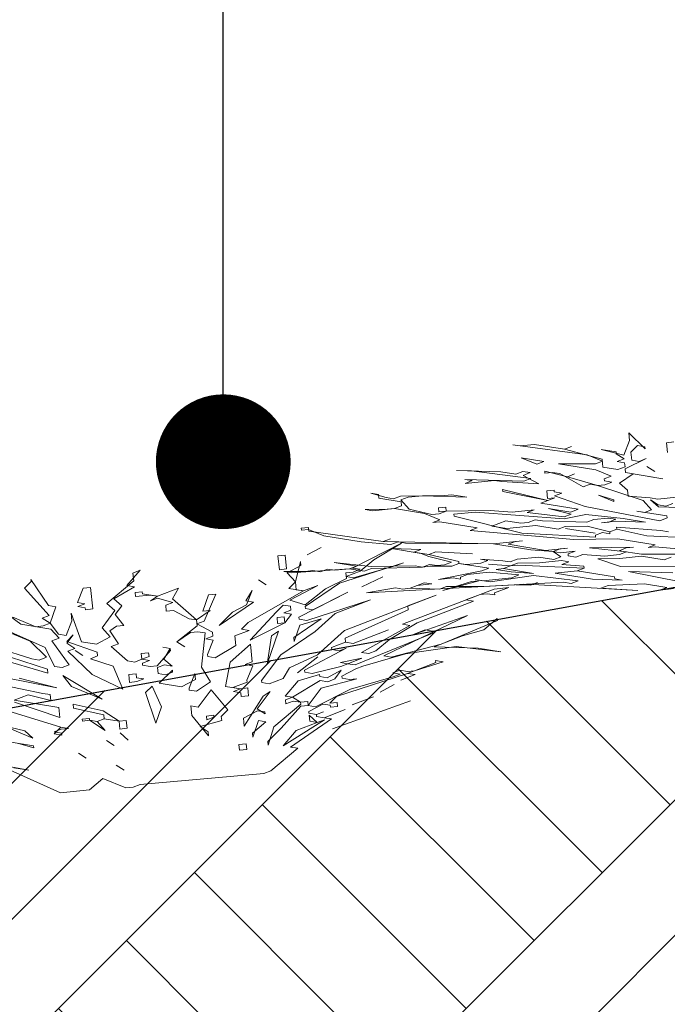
# Model space of a CAD drawing. Header units: millimetres. Extents: x 208545 to 5957542, y -593447 to 257160.
# Tile 18 of 60: x 5933439 to 5934315, y -589538 to -588205. Entities that reach past the tile are written whole.
import ezdxf

# ---------------------------------------------------------------- set-up
doc = ezdxf.new("R2010")
doc.units = ezdxf.units.MM
doc.header["$MEASUREMENT"] = 0
for name, color, linetype, lineweight in [('Opisy - Etykiety_Nr_pióra__1', 7, 'Continuous', 13), ('Sytuacja - Teren_Nr_pióra__1', 7, 'Continuous', 13), ('Sytuacja - Teren_Nr_pióra__21', 7, 'Continuous', 25), ('Wnętrze - Umeblowanie_Nr_pióra__2', 8, 'Continuous', 13)]:
    doc.layers.add(name, color=color, linetype=linetype, lineweight=lineweight)
doc.layers.add('Wnętrze - Umeblowanie', color=7, linetype='Continuous')
doc.dimstyles.new('STYL_AUTOMATYCZNY__3', dxfattribs={"dimtxt": 0.18, "dimasz": 364.8, "dimexe": 0.18, "dimexo": 0.0625, "dimgap": 0, "dimtad": 0, "dimtih": 1, "dimtoh": 1, "dimdec": 4, "dimzin": 0, "dimdsep": 46, "dimcen": 0.09, "dimadec": 0, "dimazin": 0, "dimtfac": 1, "dimtdec": 4, "dimtmove": 0, "dimatfit": 3, "dimldrblk": 'ARROWHEAD_11', "dimfxl": 1, "dimtolj": 1, "dimtzin": 0, "dimarcsym": 0})

# ---------------------------------------------------------------- blocks, each defined once
blk = doc.blocks.new('Krzewy 27[7]_4', base_point=(5933439.2, -589259.9))
at = {"layer": 'Wnętrze - Umeblowanie_Nr_pióra__2', "color": 8, "linetype": 'Continuous', "lineweight": 13}
for p, q in [((5933846.3, -588919.7), (5933827.5, -588929.7)), ((5933827.5, -588929.7), (5933846.3, -588919.7)), ((5933888.9, -588947.4), (5933954.9, -588913.7)), ((5933954.9, -588913.7), (5933917.6, -588936.4)), ((5933788, -588931.1), (5933797.8, -588930.1)), ((5933789.9, -588949.7), (5933788, -588931.1)), ((5933797.8, -588930.1), (5933799.7, -588948.7)), ((5933818.5, -588938.6), (5933811.5, -588966.2)), ((5933819.1, -588944), (5933818.5, -588938.6)), ((5933917.6, -588936.4), (5933899.3, -588951.7)), ((5933601.4, -588950.5), (5933583.6, -588971.1)), ((5933591.8, -588954.2), (5933601.4, -588950.5)), ((5933799.7, -588948.7), (5933789.9, -588949.7)), ((5933800.3, -588954), (5933819.1, -588944)), ((5933957.7, -588940.3), (5933871.2, -588968.1)), ((5933879.7, -588953.8), (5933889.5, -588952.8)), ((5933899.3, -588951.7), (5933880.2, -588959.1)), ((5933899, -588949.1), (5933888.9, -588947.4)), ((5933889.5, -588952.8), (5933899, -588949.1)), ((5933890.3, -588960.7), (5933948.1, -588944)), ((5933948.1, -588944), (5933957.7, -588940.3)), ((5933445, -588974.8), (5933454, -588965.8)), ((5933454, -588965.8), (5933453.8, -588963.1)), ((5933453.8, -588963.1), (5933477.3, -588998.3)), ((5933556.4, -588995.4), (5933592.9, -588964.8)), ((5933592.9, -588964.8), (5933591.8, -588954.2)), ((5933761.5, -588963.4), (5933772.2, -588970.3)), ((5933772.2, -588970.3), (5933761.5, -588963.4)), ((5933811.5, -588966.2), (5933800.3, -588954)), ((5933802.5, -588975.2), (5933811.5, -588966.2)), ((5933811.5, -588966.2), (5933812.6, -588976.8)), ((5933852.1, -588975.4), (5933880.5, -588961.7)), ((5933880.5, -588961.7), (5933879.7, -588953.8)), ((5933880.2, -588959.1), (5933890.3, -588960.7)), ((5933929.9, -588959.3), (5933901.5, -588973)), ((5933901.5, -588973), (5933929.9, -588959.3)), ((5934059.5, -588964.6), (5934011.2, -588977.7)), ((5934011.2, -588977.7), (5934049.7, -588965.6)), ((5934049.7, -588965.6), (5934059.5, -588964.6)), ((5933478.6, -589011.5), (5933445, -588974.8)), ((5933516.6, -588994.2), (5933524.4, -588974.6)), ((5933524.4, -588974.6), (5933534.3, -588973.6)), ((5933534.3, -588973.6), (5933537.3, -589002.8)), ((5933593.7, -588972.7), (5933565.7, -588989.1)), ((5933583.6, -588971.1), (5933593.7, -588972.7)), ((5933594.6, -588980.7), (5933604.4, -588979.7)), ((5933604.4, -588979.7), (5933604.7, -588982.3)), ((5933624.9, -588985.6), (5933653.5, -588974.6)), ((5933653.5, -588974.6), (5933645.1, -588988.9)), ((5933753.1, -588977.7), (5933744.6, -588992)), ((5933745.2, -588997.3), (5933753.1, -588977.7)), ((5933747.7, -589021.2), (5933822.7, -588978.5)), ((5933822.7, -588978.5), (5933802.5, -588975.2)), ((5933841.8, -588971.1), (5933804.1, -588991.1)), ((5933812.6, -588976.8), (5933822.7, -588978.5)), ((5933822.7, -588978.5), (5933841.8, -588971.1)), ((5933824.6, -588997.1), (5933852.1, -588975.4)), ((5933871.2, -588968.1), (5933824.9, -588999.7)), ((5933956.4, -589023.6), (5934080.5, -588975.9)), ((5934080.5, -588975.9), (5934100.1, -588973.8)), ((5934100.1, -588973.8), (5934081.1, -588981.2)), ((5934109.7, -588970.1), (5934119.5, -588969.1)), ((5934129.6, -588970.7), (5934109.7, -588970.1)), ((5934119.5, -588969.1), (5934129.6, -588970.7)), ((5934129.6, -588970.7), (5934139.2, -588967.1)), ((5934139.2, -588967.1), (5934129.6, -588970.7)), ((5933565.7, -588989.1), (5933576.6, -588998.7)), ((5933595.1, -588986), (5933594.6, -588980.7)), ((5933614.8, -588984), (5933595.1, -588986)), ((5933604.7, -588982.3), (5933624.9, -588985.6)), ((5933624.9, -588985.6), (5933614.8, -588984)), ((5933615.6, -588991.9), (5933624.9, -588985.6)), ((5933625.1, -588988.3), (5933615.6, -588991.9)), ((5933645.6, -588994.2), (5933625.1, -588988.3)), ((5933645.1, -588988.9), (5933677.8, -589017.7)), ((5933686.5, -589005.8), (5933694.1, -588983.5)), ((5933704, -588982.8), (5933687.9, -589019.3)), ((5933694.1, -588983.5), (5933704, -588982.8)), ((5933744.6, -588992), (5933754.7, -588993.6)), ((5933804.1, -588991.1), (5933824.6, -588997.1)), ((5933882.4, -588980.3), (5933816.4, -589014)), ((5933826.8, -589018.3), (5933913.3, -588990.5)), ((5933835.2, -589004), (5933882.4, -588980.3)), ((5933913.3, -588990.5), (5933865.5, -589008.9)), ((5933877.8, -589031.8), (5934001.9, -588984)), ((5934001.9, -588984), (5933963.7, -588998.7)), ((5934052.4, -588992.2), (5933976.1, -589021.6)), ((5934061.4, -588983.2), (5934042.3, -588990.6)), ((5934042.3, -588990.6), (5934052.4, -588992.2)), ((5934071.2, -588982.2), (5934061.4, -588983.2)), ((5934081.3, -588983.8), (5934071.2, -588982.2)), ((5934081.1, -588981.2), (5934081.3, -588983.8)), ((5933440.2, -589023.6), (5933408, -589000.1)), ((5933477.3, -588998.3), (5933487.4, -588999.9)), ((5933487.4, -588999.9), (5933479.7, -589022.2)), ((5933526.6, -588995.8), (5933516.6, -588994.2)), ((5933517.1, -588999.5), (5933526.6, -588995.8)), ((5933527.2, -589001.1), (5933517.1, -588999.5)), ((5933527.5, -589003.8), (5933527.2, -589001.1)), ((5933537.3, -589002.8), (5933527.5, -589003.8)), ((5933549.9, -589028.3), (5933567.3, -589005)), ((5933567.3, -589005), (5933556.4, -588995.4)), ((5933576.6, -588998.7), (5933567.9, -589010.3)), ((5933636.1, -588997.9), (5933645.6, -588994.2)), ((5933636.9, -589005.8), (5933636.1, -588997.9)), ((5933646.7, -589004.8), (5933636.9, -589005.8)), ((5933667.7, -589016.1), (5933646.7, -589004.8)), ((5933677.8, -589017.7), (5933696.4, -589005)), ((5933696.4, -589005), (5933686.5, -589005.8)), ((5933754.7, -588993.6), (5933708.4, -589025.3)), ((5933726.4, -589007.3), (5933745.2, -588997.3)), ((5933750.2, -589045.1), (5933785.9, -589006.5)), ((5933785.9, -589006.5), (5933794.9, -588997.5)), ((5933794.9, -588997.5), (5933805, -588999.1)), ((5933805.5, -589004.4), (5933796, -589008.1)), ((5933805, -588999.1), (5933805.5, -589004.4)), ((5933824.9, -588999.7), (5933825.1, -589002.4)), ((5933825.1, -589002.4), (5933835.2, -589004)), ((5933964.3, -589004), (5933878.9, -589042.4)), ((5933963.7, -588998.7), (5933964.3, -589004)), ((5933390, -589018.1), (5933473.2, -589055.1)), ((5933429.3, -589014), (5933460.4, -589026.9)), ((5933469.1, -589015.2), (5933478.6, -589011.5)), ((5933479.7, -589022.2), (5933469.1, -589015.2)), ((5933501.3, -589038.7), (5933509.2, -589019.1)), ((5933509.2, -589019.1), (5933508.1, -589008.5)), ((5933508.1, -589008.5), (5933522.1, -589047.3)), ((5933567.9, -589010.3), (5933579.3, -589025.2)), ((5933677.8, -589017.7), (5933667.7, -589016.1)), ((5933678.7, -589025.7), (5933677.8, -589017.7)), ((5933687.9, -589019.3), (5933678.4, -589023)), ((5933708.4, -589025.3), (5933726.4, -589007.3)), ((5933786.7, -589014.4), (5933796.5, -589013.4)), ((5933787.5, -589022.4), (5933786.7, -589014.4)), ((5933796, -589008.1), (5933806.1, -589009.7)), ((5933796.5, -589013.4), (5933797.3, -589021.4)), ((5933806.1, -589009.7), (5933797.3, -589021.4)), ((5933846.4, -589016.3), (5933809.4, -589041.6)), ((5933816.4, -589014), (5933816.7, -589016.7)), ((5933816.7, -589016.7), (5933826.8, -589018.3)), ((5933817.5, -589024.6), (5933846.4, -589016.3)), ((5933865.5, -589008.9), (5933838.3, -589033.2)), ((5934044.5, -589011.8), (5933931.1, -589066.5)), ((5933967.9, -589038.6), (5934044.5, -589011.8)), ((5934008.8, -589050.4), (5934084.9, -589018.3)), ((5934084.6, -589015.7), (5934066.4, -589031)), ((5934084.9, -589018.3), (5934084.6, -589015.7)), ((5933452.5, -589046.5), (5933390.3, -589020.7)), ((5933480.6, -589030.1), (5933440.2, -589023.6)), ((5933460.4, -589026.9), (5933470.2, -589025.8)), ((5933470.2, -589025.8), (5933479.7, -589022.2)), ((5933479.7, -589022.2), (5933491.2, -589037.1)), ((5933491.8, -589042.4), (5933480.6, -589030.1)), ((5933561.1, -589040.6), (5933549.9, -589028.3)), ((5933569.5, -589026.3), (5933560.3, -589032.6)), ((5933560.3, -589032.6), (5933572, -589050.2)), ((5933579.3, -589025.2), (5933569.5, -589026.3)), ((5933651.1, -589047.3), (5933678.7, -589025.7)), ((5933678.4, -589023), (5933699.4, -589034.2)), ((5933729.7, -589039.1), (5933748.8, -589031.8)), ((5933738.7, -589030.2), (5933747.7, -589021.2)), ((5933748.8, -589031.8), (5933738.7, -589030.2)), ((5933797.3, -589021.4), (5933750.2, -589045.1)), ((5933788.6, -589033), (5933773.4, -589077.6)), ((5933779.4, -589039.4), (5933788.6, -589033)), ((5933797.3, -589021.4), (5933787.5, -589022.4)), ((5933838.3, -589033.2), (5933791.9, -589064.9)), ((5933809.9, -589046.9), (5933817.5, -589024.6)), ((5933841.6, -589065.1), (5933877.8, -589031.8)), ((5933889.6, -589049.4), (5933937.3, -589031)), ((5933937.3, -589031), (5933889.6, -589049.4)), ((5933900.8, -589061.6), (5933966.5, -589025.3)), ((5933976.1, -589021.6), (5933938.7, -589044.3)), ((5933966.5, -589025.3), (5933956.4, -589023.6)), ((5933987, -589031.2), (5933967.9, -589038.6)), ((5933997.1, -589032.8), (5933987, -589031.2)), ((5933997.4, -589035.5), (5933997.1, -589032.8)), ((5934066.4, -589031), (5934037.5, -589039.4)), ((5933474.6, -589068.3), (5933452.5, -589046.5)), ((5933482.2, -589046.1), (5933491.8, -589042.4)), ((5933505.5, -589078.5), (5933482.2, -589046.1)), ((5933491.2, -589037.1), (5933501.3, -589038.7)), ((5933511.1, -589037.7), (5933502.2, -589046.7)), ((5933502.2, -589046.7), (5933543.4, -589061.2)), ((5933502.4, -589049.3), (5933511.1, -589037.7)), ((5933542.3, -589050.6), (5933561.1, -589040.6)), ((5933669.7, -589034.6), (5933651.1, -589047.3)), ((5933679.5, -589033.6), (5933669.7, -589034.6)), ((5933689.6, -589035.3), (5933679.5, -589033.6)), ((5933684.5, -589081.4), (5933689.6, -589035.3)), ((5933700, -589039.5), (5933690.4, -589043.2)), ((5933690.4, -589043.2), (5933700.5, -589044.9)), ((5933700.5, -589044.9), (5933692.6, -589064.5)), ((5933699.4, -589034.2), (5933700, -589039.5)), ((5933731.1, -589052.4), (5933729.7, -589039.1)), ((5933773.4, -589077.6), (5933779.4, -589039.4)), ((5933809.4, -589041.6), (5933809.9, -589046.9)), ((5933878.9, -589042.4), (5933879.5, -589047.7)), ((5933892.6, -589078.6), (5933997.4, -589035.5)), ((5933938.7, -589044.3), (5933920.4, -589059.6)), ((5934037.5, -589039.4), (5933999.3, -589054.1)), ((5933394.1, -589057.9), (5933476.3, -589084.3)), ((5933403.7, -589054.2), (5933455, -589070.4)), ((5933473.2, -589055.1), (5933485.8, -589080.6)), ((5933513.1, -589056.3), (5933502.4, -589049.3)), ((5933503.5, -589060), (5933513.1, -589056.3)), ((5933536.6, -589091.4), (5933503.5, -589060)), ((5933524, -589065.9), (5933513.4, -589058.9)), ((5933513.4, -589058.9), (5933524, -589065.9)), ((5933522.1, -589047.3), (5933542.3, -589050.6)), ((5933572, -589050.2), (5933562.5, -589053.8)), ((5933562.5, -589053.8), (5933584.3, -589073)), ((5933624.7, -589079.6), (5933642.4, -589058.9)), ((5933642.1, -589056.3), (5933632, -589054.7)), ((5933632, -589054.7), (5933642.1, -589056.3)), ((5933642.1, -589056.3), (5933633.7, -589070.6)), ((5933642.4, -589058.9), (5933642.1, -589056.3)), ((5933651.1, -589047.3), (5933661.8, -589054.3)), ((5933661.8, -589054.3), (5933651.1, -589047.3)), ((5933703, -589068.8), (5933731.1, -589052.4)), ((5933723.5, -589074.7), (5933750.7, -589050.4)), ((5933750.7, -589050.4), (5933753.2, -589074.3)), ((5933880.3, -589055.7), (5933823.9, -589085.7)), ((5933879.5, -589047.7), (5933860.4, -589055.1)), ((5933860.4, -589055.1), (5933860.7, -589057.7)), ((5933860.7, -589057.7), (5933870.8, -589059.4)), ((5933870.8, -589059.4), (5933880.3, -589055.7)), ((5933879.5, -589047.7), (5933889.6, -589049.4)), ((5933889.6, -589049.4), (5933879.5, -589047.7)), ((5933920.4, -589059.6), (5933910.9, -589063.3)), ((5933941.2, -589068.2), (5934008.8, -589050.4)), ((5934029, -589053.7), (5933960.5, -589063.5)), ((5933999.3, -589054.1), (5934059, -589055.9)), ((5934089.3, -589060.8), (5934029, -589053.7)), ((5934059, -589055.9), (5934089.3, -589060.8)), ((5933476.8, -589089.6), (5933394.9, -589065.9)), ((5933455, -589070.4), (5933465.1, -589072)), ((5933465.1, -589072), (5933474.6, -589068.3)), ((5933543.9, -589066.5), (5933534.4, -589070.2)), ((5933534.4, -589070.2), (5933565.2, -589080.4)), ((5933543.4, -589061.2), (5933543.9, -589066.5)), ((5933584.3, -589073), (5933594.4, -589074.7)), ((5933594.4, -589074.7), (5933604, -589071)), ((5933603.1, -589063), (5933612.9, -589062)), ((5933604, -589071), (5933603.1, -589063)), ((5933613.5, -589067.3), (5933604, -589071)), ((5933604, -589071), (5933614, -589072.6)), ((5933614, -589072.6), (5933604.5, -589076.3)), ((5933612.9, -589062), (5933613.5, -589067.3)), ((5933633.7, -589070.6), (5933644.6, -589080.2)), ((5933692.6, -589064.5), (5933692.9, -589067.1)), ((5933692.9, -589067.1), (5933703, -589068.8)), ((5933791.9, -589064.9), (5933765.8, -589099.8)), ((5933803.7, -589082.5), (5933841.6, -589065.1)), ((5933841.9, -589067.8), (5933814.3, -589089.4)), ((5933814.3, -589089.4), (5933841.9, -589067.8)), ((5933872.4, -589075.3), (5933901.6, -589069.6)), ((5933901.6, -589069.6), (5933882.5, -589076.9)), ((5933910.9, -589063.3), (5933900.8, -589061.6)), ((5933960.5, -589063.5), (5933902.7, -589080.2)), ((5933931.1, -589066.5), (5933941.2, -589068.2)), ((5934001.5, -589075.3), (5934001.2, -589072.7)), ((5934001.2, -589072.7), (5934011.3, -589074.3)), ((5933476.3, -589084.3), (5933476.8, -589089.6)), ((5933485.8, -589080.6), (5933495.9, -589082.2)), ((5933495.9, -589082.2), (5933505.5, -589078.5)), ((5933565.2, -589080.4), (5933578.3, -589111.2)), ((5933604.5, -589076.3), (5933604.8, -589079)), ((5933604.8, -589079), (5933614.9, -589080.6)), ((5933614.9, -589080.6), (5933624.7, -589079.6)), ((5933634.5, -589078.6), (5933625, -589082.2)), ((5933625, -589082.2), (5933625.8, -589090.2)), ((5933645.2, -589085.5), (5933627.2, -589103.5)), ((5933644.6, -589080.2), (5933634.5, -589078.6)), ((5933645.4, -589088.2), (5933645.2, -589085.5)), ((5933696.5, -589101.6), (5933684.5, -589081.4)), ((5933716.9, -589107.6), (5933723.5, -589074.7)), ((5933753.2, -589074.3), (5933743.7, -589078)), ((5933743.7, -589078), (5933753.8, -589079.6)), ((5933753.8, -589079.6), (5933745.9, -589099.2)), ((5933795.2, -589096.8), (5933803.7, -589082.5)), ((5933823.9, -589085.7), (5933824.2, -589088.4)), ((5933834.3, -589090), (5933873, -589080.6)), ((5933854.7, -589095.9), (5933873.5, -589085.9)), ((5933873.5, -589085.9), (5933864.8, -589097.6)), ((5933882.5, -589076.9), (5933872.4, -589075.3)), ((5933873, -589080.6), (5933882.5, -589076.9)), ((5933893.2, -589083.9), (5933874.4, -589093.9)), ((5933882.5, -589076.9), (5933892.6, -589078.6)), ((5933902.7, -589080.2), (5933893.2, -589083.9)), ((5933943.4, -589089.4), (5933952.9, -589085.7)), ((5933952.9, -589085.7), (5933963, -589087.4)), ((5933963, -589087.4), (5933972.9, -589086.4)), ((5933972.9, -589086.4), (5933963.3, -589090)), ((5934011.3, -589074.3), (5933972.9, -589086.4)), ((5933972.9, -589086.4), (5934001.5, -589075.3)), ((5933488.9, -589109.8), (5933417.9, -589095.7)), ((5933437.8, -589096.3), (5933488.9, -589109.8)), ((5933508.5, -589107.8), (5933497, -589092.8)), ((5933497, -589092.8), (5933550, -589124.9)), ((5933578.3, -589111.2), (5933536.6, -589091.4)), ((5933586.2, -589091.6), (5933596.1, -589090.6)), ((5933587.3, -589102.2), (5933586.2, -589091.6)), ((5933596.1, -589090.6), (5933596.6, -589095.9)), ((5933596.6, -589095.9), (5933606.7, -589097.6)), ((5933606.7, -589097.6), (5933597.2, -589101.2)), ((5933625.8, -589090.2), (5933635.9, -589091.8)), ((5933635.9, -589091.8), (5933645.4, -589088.2)), ((5933657.5, -589108.4), (5933676.3, -589098.4)), ((5933675.5, -589090.4), (5933667.6, -589110)), ((5933676.3, -589098.4), (5933675.5, -589090.4)), ((5933745.9, -589099.2), (5933746.1, -589101.9)), ((5933765.8, -589099.8), (5933766.1, -589102.5)), ((5933776.2, -589104.1), (5933795.2, -589096.8)), ((5933797.7, -589120.7), (5933815.4, -589100)), ((5933845.2, -589099.6), (5933807.8, -589122.3)), ((5933815.4, -589100), (5933844.3, -589091.7)), ((5933824.2, -589088.4), (5933834.3, -589090)), ((5933844.3, -589091.7), (5933844.6, -589094.3)), ((5933844.6, -589094.3), (5933854.7, -589095.9)), ((5933855.3, -589101.3), (5933845.2, -589099.6)), ((5933894.6, -589097.2), (5933846.3, -589110.2)), ((5933864.8, -589097.6), (5933855.3, -589101.3)), ((5933963.3, -589090), (5933867.3, -589121.5)), ((5933874.4, -589093.9), (5933874.6, -589096.6)), ((5933874.6, -589096.6), (5933884.7, -589098.2)), ((5933884.7, -589098.2), (5933894.6, -589097.2)), ((5933886.1, -589111.5), (5933943.9, -589094.7)), ((5933953.5, -589091), (5933943.4, -589089.4)), ((5933943.9, -589094.7), (5933953.5, -589091)), ((5933973.4, -589091.7), (5933954.3, -589099)), ((5933954.3, -589099), (5933973.4, -589091.7)), ((5933963.3, -589090), (5933973.4, -589091.7)), ((5933973.4, -589091.7), (5933963.3, -589090)), ((5933408.9, -589104.7), (5933469.8, -589117.2)), ((5933550, -589124.9), (5933508.5, -589107.8)), ((5933597.2, -589101.2), (5933587.3, -589102.2)), ((5933608.6, -589116.1), (5933617.6, -589107.2)), ((5933617.6, -589107.2), (5933630.5, -589135.3)), ((5933627.2, -589103.5), (5933657.5, -589108.4)), ((5933667.6, -589110), (5933667.8, -589112.7)), ((5933667.8, -589112.7), (5933677.9, -589114.3)), ((5933677.9, -589114.3), (5933696.5, -589101.6)), ((5933680.1, -589135.6), (5933697.6, -589112.3)), ((5933697.6, -589112.3), (5933720.3, -589139.4)), ((5933737.1, -589110.8), (5933716.9, -589107.6)), ((5933746.1, -589101.9), (5933727, -589109.2)), ((5933727, -589109.2), (5933737.1, -589110.8)), ((5933727.6, -589114.5), (5933737.1, -589110.8)), ((5933737.1, -589110.8), (5933747, -589109.8)), ((5933747, -589109.8), (5933748.1, -589120.4)), ((5933766.1, -589102.5), (5933776.2, -589104.1)), ((5933846.3, -589110.2), (5933828.8, -589133.5)), ((5933838.9, -589135.2), (5933886.1, -589111.5)), ((5933945, -589105.3), (5933926.2, -589115.4)), ((5933926.2, -589115.4), (5933945, -589105.3)), ((5933450.1, -589119.2), (5933431, -589126.5)), ((5933431, -589126.5), (5933491.6, -589136.4)), ((5933480.7, -589126.8), (5933450.1, -589119.2)), ((5933469.8, -589117.2), (5933479.9, -589118.8)), ((5933479.9, -589118.8), (5933480.7, -589126.8)), ((5933622.9, -589157.6), (5933608.6, -589116.1)), ((5933737.7, -589116.2), (5933727.6, -589114.5)), ((5933738.2, -589121.5), (5933737.7, -589116.2)), ((5933748.1, -589120.4), (5933738.2, -589121.5)), ((5933742.4, -589161.3), (5933768, -589121.1)), ((5933777.3, -589114.7), (5933759.8, -589138)), ((5933768, -589121.1), (5933777.3, -589114.7)), ((5933807.8, -589122.3), (5933797.7, -589120.7)), ((5933798.3, -589126), (5933807.8, -589122.3)), ((5933798.8, -589131.3), (5933798.3, -589126)), ((5933807.8, -589122.3), (5933818.5, -589129.2)), ((5933867.3, -589121.5), (5933858.3, -589130.5)), ((5933917, -589121.7), (5933888.3, -589132.7)), ((5933888.3, -589132.7), (5933917, -589121.7)), ((5933493, -589149.6), (5933431.3, -589129.2)), ((5933491.6, -589136.4), (5933493, -589149.6)), ((5933511.5, -589137), (5933511, -589131.7)), ((5933511, -589131.7), (5933551.6, -589140.9)), ((5933552.2, -589146.2), (5933511.5, -589137)), ((5933630.5, -589135.3), (5933622.9, -589157.6)), ((5933671.4, -589147.2), (5933670.1, -589133.9)), ((5933670.1, -589133.9), (5933680.1, -589135.6)), ((5933720.3, -589139.4), (5933711.3, -589148.4)), ((5933759.8, -589138), (5933770.5, -589145)), ((5933782.2, -589162.5), (5933818.7, -589131.9)), ((5933819, -589134.5), (5933792.3, -589164.2)), ((5933808.4, -589127.6), (5933798.8, -589131.3)), ((5933818.5, -589129.2), (5933808.4, -589127.6)), ((5933818.5, -589129.2), (5933828.3, -589128.2)), ((5933818.7, -589131.9), (5933818.5, -589129.2)), ((5933828.8, -589133.5), (5933819, -589134.5)), ((5933828.3, -589128.2), (5933828.8, -589133.5)), ((5933828.8, -589133.5), (5933838.9, -589135.2)), ((5933848.5, -589131.5), (5933829.7, -589141.5)), ((5933858.6, -589133.1), (5933848.5, -589131.5)), ((5933850.4, -589150.1), (5933879.1, -589139)), ((5933879.1, -589139), (5933850.4, -589150.1)), ((5933858.3, -589130.5), (5933868.1, -589129.4)), ((5933858.9, -589135.8), (5933858.6, -589133.1)), ((5933868.7, -589134.8), (5933858.9, -589135.8)), ((5933967.2, -589127.2), (5933861.9, -589165)), ((5933861.9, -589165), (5933967.2, -589127.2)), ((5933868.1, -589129.4), (5933868.7, -589134.8)), ((5933343.5, -589143.7), (5933445.3, -589168)), ((5933494.4, -589162.9), (5933422.6, -589140.8)), ((5933422.6, -589140.8), (5933494.4, -589162.9)), ((5933523, -589151.9), (5933532.8, -589150.9)), ((5933523.3, -589154.5), (5933523, -589151.9)), ((5933532.8, -589150.9), (5933533.1, -589153.5)), ((5933552.7, -589151.5), (5933543.2, -589155.2)), ((5933543.2, -589155.2), (5933552.7, -589151.5)), ((5933551.6, -589140.9), (5933572.9, -589154.7)), ((5933552.7, -589151.5), (5933552.2, -589146.2)), ((5933572.9, -589154.7), (5933552.7, -589151.5)), ((5933694.1, -589174.4), (5933671.4, -589147.2)), ((5933691.3, -589147.8), (5933701.2, -589146.8)), ((5933691.9, -589153.1), (5933691.3, -589147.8)), ((5933701.4, -589149.4), (5933691.9, -589153.1)), ((5933701.2, -589146.8), (5933701.4, -589149.4)), ((5933711.3, -589148.4), (5933711.8, -589153.7)), ((5933760.1, -589140.7), (5933741.3, -589150.7)), ((5933741.3, -589150.7), (5933742.4, -589161.3)), ((5933770.2, -589142.3), (5933760.1, -589140.7)), ((5933770.5, -589145), (5933770.2, -589142.3)), ((5933850.7, -589152.7), (5933794.8, -589188.1)), ((5933860.5, -589151.7), (5933804.9, -589189.7)), ((5933829.7, -589141.5), (5933829.9, -589144.1)), ((5933829.9, -589144.1), (5933840, -589145.8)), ((5933841.2, -589156.4), (5933830.2, -589146.8)), ((5933830.2, -589146.8), (5933831.1, -589154.8)), ((5933840, -589145.8), (5933849.6, -589142.1)), ((5933849.6, -589142.1), (5933840, -589145.8)), ((5933840, -589145.8), (5933840.3, -589148.4)), ((5933840.3, -589148.4), (5933850.4, -589150.1)), ((5933841.2, -589156.4), (5933850.7, -589152.7)), ((5933850.4, -589150.1), (5933860.5, -589151.7)), ((5933456.2, -589177.6), (5933425.1, -589164.7)), ((5933494.6, -589165.6), (5933485.1, -589169.2)), ((5933485.4, -589171.9), (5933494.4, -589162.9)), ((5933494.4, -589162.9), (5933504.5, -589164.5)), ((5933504.5, -589164.5), (5933494.6, -589165.6)), ((5933533.1, -589153.5), (5933523.3, -589154.5)), ((5933554.4, -589167.4), (5933533.1, -589153.5)), ((5933533.1, -589153.5), (5933543.2, -589155.2)), ((5933543.2, -589155.2), (5933554.4, -589167.4)), ((5933572.9, -589154.7), (5933582.8, -589153.7)), ((5933574, -589165.4), (5933572.9, -589154.7)), ((5933583.9, -589164.3), (5933574, -589165.4)), ((5933582.8, -589153.7), (5933583.9, -589164.3)), ((5933711.8, -589153.7), (5933682.9, -589162.1)), ((5933682.9, -589162.1), (5933693.6, -589169.1)), ((5933771.6, -589155.6), (5933753.3, -589170.9)), ((5933753.9, -589176.2), (5933761.5, -589153.9)), ((5933761.5, -589153.9), (5933771.6, -589155.6)), ((5933792.3, -589164.2), (5933774.3, -589182.1)), ((5933774.9, -589187.4), (5933782.2, -589162.5)), ((5933812.5, -589167.4), (5933841.2, -589156.4)), ((5933831.1, -589154.8), (5933841.2, -589156.4)), ((5933445.3, -589168), (5933456.2, -589177.6)), ((5933485.1, -589169.2), (5933495.2, -589170.9)), ((5933495.5, -589173.5), (5933485.4, -589171.9)), ((5933495.2, -589170.9), (5933495.5, -589173.5)), ((5933574.6, -589170.7), (5933585.5, -589180.3)), ((5933585.5, -589180.3), (5933574.6, -589170.7)), ((5933693.6, -589169.1), (5933694.1, -589174.4)), ((5933753.3, -589170.9), (5933753.9, -589176.2)), ((5933794.8, -589188.1), (5933812.5, -589167.4)), ((5933427, -589183.3), (5933457.3, -589188.2)), ((5933457.6, -589190.9), (5933437.1, -589185)), ((5933457.3, -589188.2), (5933457.6, -589190.9)), ((5933555.8, -589180.7), (5933566.4, -589187.6)), ((5933566.4, -589187.6), (5933555.8, -589180.7)), ((5933735, -589186.2), (5933744.9, -589185.2)), ((5933735.9, -589194.2), (5933735, -589186.2)), ((5933745.7, -589193.2), (5933735.9, -589194.2)), ((5933744.9, -589185.2), (5933745.7, -589193.2)), ((5933774.3, -589182.1), (5933774.9, -589187.4)), ((5933815, -589191.3), (5933778.5, -589222)), ((5933804.9, -589189.7), (5933815, -589191.3)), ((5933450.8, -589221.1), (5933359.6, -589203.8)), ((5933528.5, -589205), (5933517.9, -589198)), ((5933517.9, -589198), (5933528.5, -589205)), ((5933493.7, -589251.6), (5933420.8, -589218.9)), ((5933430.6, -589217.9), (5933450.8, -589221.1)), ((5933569.2, -589214.2), (5933579.8, -589221.1)), ((5933579.8, -589221.1), (5933569.2, -589214.2)), ((5933551.2, -589232.2), (5933532.9, -589247.5)), ((5933582.3, -589245), (5933551.2, -589232.2)), ((5933768.9, -589225.6), (5933601.7, -589240.3)), ((5933778.5, -589222), (5933768.9, -589225.6)), ((5933592.1, -589244), (5933582.3, -589245)), ((5933601.7, -589240.3), (5933592.1, -589244)), ((5933532.9, -589247.5), (5933493.7, -589251.6))]:
    blk.add_line(p, q, dxfattribs=at)
blk = doc.blocks.new('Krzewy 27[8]_4', base_point=(5934503.4, -589034.4))
at = {"layer": 'Wnętrze - Umeblowanie_Nr_pióra__2', "color": 8, "linetype": 'Continuous', "lineweight": 13}
for p, q in [((5934263.7, -588774.8), (5934262.6, -588764.2)), ((5934262.6, -588764.2), (5934284.7, -588786)), ((5934115.6, -588782.1), (5934135.2, -588780.1)), ((5934135.2, -588780.1), (5934175.6, -588786.6)), ((5934255.8, -588794.4), (5934263.7, -588774.8)), ((5934313.6, -588777.7), (5934323.5, -588776.6)), ((5934315, -588790.9), (5934313.6, -588777.7)), ((5934206.2, -588794.2), (5934105.5, -588780.5)), ((5934105.5, -588780.5), (5934115.6, -588782.1)), ((5934175.6, -588786.6), (5934185.1, -588783)), ((5934185.1, -588783), (5934175.6, -588786.6)), ((5934175.6, -588786.6), (5934226.6, -588800.1)), ((5934245.4, -588790.1), (5934225.2, -588786.8)), ((5934225.2, -588786.8), (5934255.8, -588794.4)), ((5934245.7, -588792.8), (5934245.4, -588790.1)), ((5934256.4, -588799.7), (5934245.7, -588792.8)), ((5934274.4, -588781.7), (5934265.4, -588790.7)), ((5934265.4, -588790.7), (5934266.5, -588801.4)), ((5934284.5, -588783.4), (5934274.4, -588781.7)), ((5934284.7, -588786), (5934284.5, -588783.4)), ((5934138, -588806.7), (5934117.2, -588798.1)), ((5934117.2, -588798.1), (5934147.5, -588803)), ((5934147.5, -588803), (5934138, -588806.7)), ((5934218.2, -588814.4), (5934167.7, -588806.2)), ((5934167.7, -588806.2), (5934217.4, -588806.5)), ((5934226.9, -588802.8), (5934206.2, -588794.2)), ((5934217.4, -588806.5), (5934226.9, -588802.8)), ((5934226.6, -588800.1), (5934227.7, -588810.7)), ((5934246.8, -588803.4), (5934256.4, -588799.7)), ((5934256.9, -588805), (5934246.8, -588803.4)), ((5934257.5, -588810.3), (5934256.9, -588805)), ((5934286.1, -588799.3), (5934257.7, -588813)), ((5934266.5, -588801.4), (5934276.6, -588803)), ((5934276.6, -588803), (5934286.1, -588799.3)), ((5934049.6, -588815.8), (5934029.7, -588815.2)), ((5934029.7, -588815.2), (5934089.4, -588817.1)), ((5934130.1, -588826.3), (5934049.6, -588815.8)), ((5934089.4, -588817.1), (5934109.6, -588820.3)), ((5934109.6, -588820.3), (5934119.1, -588816.7)), ((5934119.1, -588816.7), (5934129.2, -588818.3)), ((5934129.2, -588818.3), (5934119.7, -588822)), ((5934149.2, -588818.9), (5934148.9, -588816.3)), ((5934148.9, -588816.3), (5934179.5, -588823.8)), ((5934159, -588817.9), (5934149.2, -588818.9)), ((5934169.1, -588819.5), (5934159, -588817.9)), ((5934200.8, -588837.7), (5934169.1, -588819.5)), ((5934179.5, -588823.8), (5934189, -588820.1)), ((5934189, -588820.1), (5934179.5, -588823.8)), ((5934238.9, -588823), (5934218.2, -588814.4)), ((5934227.7, -588810.7), (5934247.9, -588814)), ((5934247.9, -588814), (5934257.5, -588810.3)), ((5934268.4, -588819.9), (5934249.9, -588832.6)), ((5934257.7, -588813), (5934258.3, -588818.3)), ((5934258.3, -588818.3), (5934308.8, -588826.5)), ((5934308.8, -588826.5), (5934268.4, -588819.9)), ((5934287.2, -588809.9), (5934297.9, -588816.9)), ((5934297.9, -588816.9), (5934287.2, -588809.9)), ((5934050.9, -588829.1), (5934040.9, -588827.5)), ((5934040.9, -588827.5), (5934120.5, -588829.9)), ((5934080.7, -588828.7), (5934041.4, -588832.8)), ((5934041.4, -588832.8), (5934050.9, -588829.1)), ((5934090.8, -588830.3), (5934080.7, -588828.7)), ((5934140.7, -588833.2), (5934090.8, -588830.3)), ((5934119.7, -588822), (5934140.7, -588833.2)), ((5934120.5, -588829.9), (5934130.1, -588826.3)), ((5934179.5, -588823.8), (5934220.4, -588835.7)), ((5934229.4, -588826.7), (5934238.9, -588823)), ((5934229.7, -588829.3), (5934229.4, -588826.7)), ((5934239.8, -588831), (5934229.7, -588829.3)), ((5934230.2, -588834.6), (5934239.8, -588831)), ((5934249.9, -588832.6), (5934260.8, -588842.2)), ((5933923.8, -588847.7), (5933913.7, -588846.1)), ((5933913.7, -588846.1), (5933934.2, -588852)), ((5934092.2, -588843.6), (5934091.9, -588841)), ((5934091.9, -588841), (5934153, -588856.1)), ((5934153, -588856.1), (5934092.2, -588843.6)), ((5934151.6, -588842.8), (5934161.5, -588841.8)), ((5934152.7, -588853.4), (5934151.6, -588842.8)), ((5934161.5, -588841.8), (5934161.7, -588844.4)), ((5934161.7, -588844.4), (5934171.8, -588846.1)), ((5934171.8, -588846.1), (5934162.3, -588849.8)), ((5934210.3, -588834), (5934200.8, -588837.7)), ((5934220.4, -588835.7), (5934210.3, -588834)), ((5934220.4, -588835.7), (5934230.2, -588834.6)), ((5934282.1, -588856.1), (5934220.4, -588835.7)), ((5934260.8, -588842.2), (5934261.6, -588850.2)), ((5933924.4, -588853), (5933923.8, -588847.7)), ((5933954.7, -588857.9), (5933924.4, -588853)), ((5933934.2, -588852), (5933944.3, -588853.6)), ((5933944.3, -588853.6), (5933953.8, -588849.9)), ((5933953.8, -588849.9), (5934013.3, -588849.1)), ((5933963.9, -588851.6), (5933954.4, -588855.3)), ((5933954.4, -588855.3), (5933965.6, -588867.5)), ((5933955.2, -588863.2), (5933954.7, -588857.9)), ((5933983.6, -588849.5), (5933963.9, -588851.6)), ((5934043.3, -588851.4), (5933983.6, -588849.5)), ((5934013.3, -588849.1), (5934023.1, -588848.1)), ((5934023.1, -588848.1), (5934043.3, -588851.4)), ((5934143.5, -588859.8), (5934153, -588856.1)), ((5934194, -588867.9), (5934143.5, -588859.8)), ((5934162.6, -588852.4), (5934152.7, -588853.4)), ((5934153, -588856.1), (5934162.6, -588852.4)), ((5934162.3, -588849.8), (5934203.5, -588864.3)), ((5934242.5, -588857.5), (5934221.8, -588848.9)), ((5934221.8, -588848.9), (5934242.2, -588854.9)), ((5934242.2, -588854.9), (5934242.5, -588857.5)), ((5934261.6, -588850.2), (5934291.6, -588852.4)), ((5934293.3, -588868.4), (5934282.1, -588856.1)), ((5934291.6, -588852.4), (5934301.7, -588854.1)), ((5934302.8, -588864.7), (5934291.9, -588855.1)), ((5934291.9, -588855.1), (5934302.5, -588862)), ((5934301.7, -588854.1), (5934331.2, -588851)), ((5934312.6, -588863.7), (5934322.2, -588860)), ((5933906.1, -588868.3), (5933935.9, -588867.9)), ((5933916.2, -588870), (5933906.1, -588868.3)), ((5933945.7, -588866.9), (5933916.2, -588870)), ((5933935.9, -588867.9), (5933945.7, -588866.9)), ((5933945.7, -588866.9), (5933955.2, -588863.2)), ((5933986.1, -588873.4), (5933945.7, -588866.9)), ((5933965.6, -588867.5), (5933996.2, -588875.1)), ((5934006.8, -588882), (5933986.1, -588873.4)), ((5934005.2, -588866.1), (5934015, -588865.1)), ((5934005.7, -588871.4), (5934005.2, -588866.1)), ((5934015.5, -588870.4), (5934005.7, -588871.4)), ((5934006, -588874.1), (5934015.5, -588870.4)), ((5934015, -588865.1), (5934015.5, -588870.4)), ((5934015.5, -588870.4), (5934075, -588869.6)), ((5934025.9, -588874.7), (5934055.4, -588871.6)), ((5934055.4, -588871.6), (5934175.4, -588880.6)), ((5934075, -588869.6), (5934105, -588871.8)), ((5934105, -588871.8), (5934134.5, -588868.8)), ((5934134.5, -588868.8), (5934124.9, -588872.4)), ((5934124.9, -588872.4), (5934175.1, -588878)), ((5934184.7, -588874.3), (5934154.1, -588866.7)), ((5934154.1, -588866.7), (5934184.4, -588871.6)), ((5934184.4, -588871.6), (5934194, -588867.9)), ((5934203.5, -588864.3), (5934304.8, -588883.3)), ((5934314, -588876.9), (5934273.6, -588870.4)), ((5934273.6, -588870.4), (5934283.7, -588872)), ((5934283.7, -588872), (5934293.3, -588868.4)), ((5934302.5, -588862), (5934312.6, -588863.7)), ((5934362.6, -588866.5), (5934302.8, -588864.7)), ((5933996.2, -588875.1), (5934006, -588874.1)), ((5933997.3, -588885.7), (5934006.8, -588882)), ((5934007.1, -588884.7), (5933997.3, -588885.7)), ((5934057.6, -588892.9), (5934007.1, -588884.7)), ((5934026.2, -588877.3), (5934025.9, -588874.7)), ((5934117.9, -588900), (5934026.2, -588877.3)), ((5934096.3, -588883.5), (5934077.2, -588890.8)), ((5934116.5, -588886.7), (5934096.3, -588883.5)), ((5934126.3, -588885.7), (5934116.5, -588886.7)), ((5934135.9, -588882), (5934126.3, -588885.7)), ((5934146, -588883.7), (5934135.9, -588882)), ((5934205.7, -588885.5), (5934146, -588883.7)), ((5934175.1, -588878), (5934184.7, -588874.3)), ((5934175.4, -588880.6), (5934204.6, -588874.9)), ((5934204.6, -588874.9), (5934254.8, -588880.4)), ((5934215.3, -588881.8), (5934205.7, -588885.5)), ((5934234.9, -588879.8), (5934215.3, -588881.8)), ((5934245.3, -588884.1), (5934225.6, -588886.1)), ((5934225.6, -588886.1), (5934235.5, -588885.1)), ((5934245, -588881.4), (5934234.9, -588879.8)), ((5934235.5, -588885.1), (5934245, -588881.4)), ((5934285.1, -588885.3), (5934245.3, -588884.1)), ((5934254.8, -588880.4), (5934285.1, -588885.3)), ((5934304.8, -588883.3), (5934314.3, -588879.6)), ((5934314.3, -588879.6), (5934314, -588876.9)), ((5933819.4, -588893.4), (5933829.2, -588892.4)), ((5933819.7, -588896.1), (5933819.4, -588893.4)), ((5933829.5, -588895.1), (5933819.7, -588896.1)), ((5933829.2, -588892.4), (5933829.8, -588897.7)), ((5933850.2, -588903.7), (5933829.5, -588895.1)), ((5933829.8, -588897.7), (5933930.4, -588911.4)), ((5934048, -588896.5), (5934057.6, -588892.9)), ((5934188.3, -588908.8), (5934048, -588896.5)), ((5934077.2, -588890.8), (5934097.4, -588894.1)), ((5934097.4, -588894.1), (5934136.7, -588890)), ((5934217.7, -588905.7), (5934117.9, -588900)), ((5934136.7, -588890), (5934167, -588894.9)), ((5934167, -588894.9), (5934176.5, -588891.2)), ((5934176.5, -588891.2), (5934206.3, -588890.8)), ((5934176.8, -588893.9), (5934217.2, -588900.4)), ((5934217.2, -588900.4), (5934176.8, -588893.9)), ((5934206.3, -588890.8), (5934236.8, -588898.4)), ((5934227, -588899.4), (5934217.5, -588903.1)), ((5934237.1, -588901), (5934227, -588899.4)), ((5934236.8, -588898.4), (5934246.4, -588894.7)), ((5934246.4, -588894.7), (5934236.8, -588898.4)), ((5934236.8, -588898.4), (5934237.1, -588901)), ((5934246.4, -588894.7), (5934246.1, -588892.1)), ((5934246.1, -588892.1), (5934306.1, -588896.6)), ((5934287, -588903.9), (5934246.4, -588894.7)), ((5934306.1, -588896.6), (5934316.2, -588898.2)), ((5933900.7, -588911.8), (5933850.2, -588903.7)), ((5933940.8, -588915.7), (5933900.7, -588911.8)), ((5933930.4, -588911.4), (5933940, -588907.8)), ((5933940, -588907.8), (5933930.4, -588911.4)), ((5933930.4, -588911.4), (5934079.7, -588914.7)), ((5933950.4, -588912), (5933940.8, -588915.7)), ((5933960.5, -588913.7), (5933950.4, -588912)), ((5934079.7, -588914.7), (5934119, -588910.6)), ((5934109.2, -588911.6), (5934099.6, -588915.3)), ((5934119, -588910.6), (5934109.2, -588911.6)), ((5934247.8, -588908), (5934188.3, -588908.8)), ((5934217.5, -588903.1), (5934217.7, -588905.7)), ((5934298.2, -588916.2), (5934247.8, -588908)), ((5934376.8, -588908), (5934287, -588903.9)), ((5933981.8, -588927.6), (5933941.4, -588921)), ((5933941.4, -588921), (5933981.2, -588922.3)), ((5934079.7, -588914.7), (5933960.5, -588913.7)), ((5933981.2, -588922.3), (5933971.7, -588925.9)), ((5933971.7, -588925.9), (5933991.9, -588929.2)), ((5933991.9, -588929.2), (5934001.4, -588925.5)), ((5934001.4, -588925.5), (5933991.9, -588929.2)), ((5934001.4, -588925.5), (5934051.3, -588928.4)), ((5934051.3, -588928.4), (5934001.4, -588925.5)), ((5934130.2, -588922.9), (5934079.7, -588914.7)), ((5934099.6, -588915.3), (5934150.1, -588923.5)), ((5934160.2, -588925.1), (5934130.2, -588922.9)), ((5934150.1, -588923.5), (5934179.6, -588920.4)), ((5934169.7, -588921.5), (5934160.2, -588925.1)), ((5934170.8, -588932.1), (5934160.2, -588925.1)), ((5934160.2, -588925.1), (5934170.3, -588926.8)), ((5934179.6, -588920.4), (5934169.7, -588921.5)), ((5934170.3, -588926.8), (5934189.9, -588924.7)), ((5934189.9, -588924.7), (5934180.4, -588928.4)), ((5934209.3, -588920), (5934268.8, -588919.2)), ((5934259.5, -588925.6), (5934209.3, -588920)), ((5934259, -588920.2), (5934249.4, -588923.9)), ((5934249.4, -588923.9), (5934279.7, -588928.8)), ((5934250, -588929.2), (5934259.5, -588925.6)), ((5934268.8, -588919.2), (5934259, -588920.2)), ((5934288.7, -588919.8), (5934298.2, -588916.2)), ((5934298.5, -588918.8), (5934288.7, -588919.8)), ((5934368.7, -588925), (5934298.5, -588918.8)), ((5933894.2, -588944.7), (5933863.9, -588939.8)), ((5933863.9, -588939.8), (5933914.1, -588945.3)), ((5933992.1, -588931.9), (5933981.8, -588927.6)), ((5933991.9, -588929.2), (5934032.5, -588938.4)), ((5934022.7, -588939.4), (5933992.1, -588931.9)), ((5934013.2, -588943.1), (5934022.7, -588939.4)), ((5934032.5, -588938.4), (5934032.8, -588941.1)), ((5934072.1, -588937), (5934062, -588935.3)), ((5934062, -588935.3), (5934092, -588937.6)), ((5934062.5, -588940.7), (5934072.1, -588937)), ((5934092, -588937.6), (5934102.1, -588939.2)), ((5934102.1, -588939.2), (5934111.6, -588935.5)), ((5934111.6, -588935.5), (5934141.1, -588932.5)), ((5934141.1, -588932.5), (5934161.3, -588935.8)), ((5934141.9, -588940.5), (5934171.4, -588937.4)), ((5934161.3, -588935.8), (5934170.8, -588932.1)), ((5934171.4, -588937.4), (5934181.5, -588939)), ((5934181.5, -588939), (5934172, -588942.7)), ((5934180.4, -588928.4), (5934180.7, -588931.1)), ((5934180.7, -588931.1), (5934190.8, -588932.7)), ((5934190.8, -588932.7), (5934200.3, -588929)), ((5934200.3, -588929), (5934230.3, -588931.3)), ((5934220.8, -588934.9), (5934250.5, -588934.5)), ((5934251.6, -588945.2), (5934220.8, -588934.9)), ((5934230.3, -588931.3), (5934250, -588929.2)), ((5934250.5, -588934.5), (5934280, -588931.5)), ((5934279.7, -588928.8), (5934359.1, -588928.6)), ((5934280, -588931.5), (5934310.3, -588936.4)), ((5934310.3, -588936.4), (5934319.8, -588932.7)), ((5933795.7, -588952.3), (5933825.4, -588951.9)), ((5933805.8, -588953.9), (5933795.7, -588952.3)), ((5933884.7, -588948.4), (5933805.8, -588953.9)), ((5933825.4, -588951.9), (5933835.3, -588950.8)), ((5933835.3, -588950.8), (5933845.4, -588952.5)), ((5933845.4, -588952.5), (5933854.9, -588948.8)), ((5933854.9, -588948.8), (5933865, -588950.4)), ((5933865, -588950.4), (5933884.7, -588948.4)), ((5933884.7, -588948.4), (5933894.2, -588944.7)), ((5933904.8, -588951.7), (5933884.7, -588948.4)), ((5933914.4, -588948), (5933904.8, -588951.7)), ((5933914.1, -588945.3), (5933973.6, -588944.5)), ((5933983.7, -588946.2), (5933914.4, -588948)), ((5933973.6, -588944.5), (5933983.7, -588946.2)), ((5933983.7, -588946.2), (5933993.2, -588942.5)), ((5933993.5, -588945.1), (5933983.7, -588946.2)), ((5933993.2, -588942.5), (5934003.3, -588944.1)), ((5934023.3, -588944.7), (5933993.5, -588945.1)), ((5934003.3, -588944.1), (5934013.2, -588943.1)), ((5934005.3, -588962.7), (5934063.6, -588951.3)), ((5934032.8, -588941.1), (5934023.3, -588944.7)), ((5934073.2, -588947.6), (5934032.8, -588941.1)), ((5934032.8, -588941.1), (5934042.9, -588942.7)), ((5934042.9, -588942.7), (5934062.5, -588940.7)), ((5934073.7, -588952.9), (5934044.3, -588956)), ((5934063.6, -588951.3), (5934073.2, -588947.6)), ((5934102.7, -588944.5), (5934072.6, -588942.3)), ((5934072.6, -588942.3), (5934102.7, -588944.5)), ((5934113.9, -588956.8), (5934073.7, -588952.9)), ((5934083.3, -588949.2), (5934093.1, -588948.2)), ((5934103.5, -588952.5), (5934083.3, -588949.2)), ((5934102.7, -588944.5), (5934093.1, -588948.2)), ((5934093.1, -588948.2), (5934102.7, -588944.5)), ((5934093.1, -588948.2), (5934133.5, -588954.8)), ((5934102.7, -588944.5), (5934112.2, -588940.9)), ((5934112.5, -588943.5), (5934102.7, -588944.5)), ((5934133.5, -588954.8), (5934103.5, -588952.5)), ((5934112.2, -588940.9), (5934141.9, -588940.5)), ((5934202.2, -588947.6), (5934112.5, -588943.5)), ((5934163.2, -588954.3), (5934192.7, -588951.3)), ((5934172, -588942.7), (5934202, -588945)), ((5934202.2, -588947.6), (5934192.7, -588951.3)), ((5934192.7, -588951.3), (5934202.2, -588947.6)), ((5934192.7, -588951.3), (5934243.2, -588959.5)), ((5934202, -588945), (5934202.2, -588947.6)), ((5934370.9, -588946.2), (5934251.6, -588945.2)), ((5934333.2, -588966.2), (5934262.3, -588952.1)), ((5934262.3, -588952.1), (5934322, -588954)), ((5934024.9, -588960.7), (5934005.3, -588962.7)), ((5934035, -588962.3), (5934024.9, -588960.7)), ((5934044.3, -588956), (5934034.7, -588959.6)), ((5934034.7, -588959.6), (5934035, -588962.3)), ((5934075.1, -588966.2), (5934054.9, -588962.9)), ((5934054.9, -588962.9), (5934065, -588964.6)), ((5934065, -588964.6), (5934104.3, -588960.5)), ((5934065.8, -588972.5), (5934174.4, -588966.6)), ((5934133.8, -588957.4), (5934075.1, -588966.2)), ((5934104.3, -588960.5), (5934113.9, -588956.8)), ((5934194.1, -588964.6), (5934133.8, -588957.4)), ((5934213.7, -588962.5), (5934163.2, -588954.3)), ((5934174.4, -588966.6), (5934184.5, -588968.2)), ((5934184.5, -588968.2), (5934194.1, -588964.6)), ((5934253.6, -588963.8), (5934213.7, -588962.5)), ((5934243.2, -588959.5), (5934243.5, -588962.1)), ((5934243.5, -588962.1), (5934253.6, -588963.8)), ((5934125.1, -588969.1), (5933907.9, -588980.9)), ((5933907.9, -588980.9), (5933946.9, -588974.1)), ((5933946.9, -588974.1), (5933957, -588975.8)), ((5933957, -588975.8), (5933966.8, -588974.8)), ((5933966.8, -588974.8), (5933985.9, -588967.4)), ((5933976.4, -588971.1), (5933966.8, -588974.8)), ((5933966.8, -588974.8), (5934006.6, -588976)), ((5933996, -588969), (5933976.4, -588971.1)), ((5933985.9, -588967.4), (5933996, -588969)), ((5934006.6, -588976), (5934016.2, -588972.3)), ((5934016.2, -588972.3), (5934065.8, -588972.5)), ((5934274.9, -588977.6), (5934125.1, -588969.1)), ((5934234.5, -588971.1), (5934224.9, -588974.8)), ((5934224.9, -588974.8), (5934274.9, -588977.6)), ((5934283.8, -588968.7), (5934234.5, -588971.1)), ((5934314.1, -588973.6), (5934283.8, -588968.7)), ((5934304.6, -588977.2), (5934314.1, -588973.6)), ((5934324.2, -588975.2), (5934304.6, -588977.2))]:
    blk.add_line(p, q, dxfattribs=at)
blk = doc.blocks.new('ARROWHEAD_11')
at = {"color": 0, "linetype": 'Continuous', "lineweight": 0}
blk.add_line((0, 0), (-1, 0), dxfattribs=at)
at = {"color": 0, "linetype": 'Continuous', "lineweight": 0, "const_width": 0.25, "flags": 128}
blk.add_lwpolyline([(-0.125, 0, 1), (0.125, 0, 1)], format="xyb", close=True, dxfattribs=at)

msp = doc.modelspace()

# ---------------------------------------------------------------- hatches: boundary and pattern name
at = {"layer": 'Sytuacja - Teren_Nr_pióra__1', "linetype": 'Continuous', "lineweight": 13}
h = msp.add_hatch(dxfattribs=at)
h.set_pattern_fill('Grunt_0004', style=0, pattern_type=2)
h.set_pattern_definition([(45, (5682170.8, -588257), (-275.77163, 275.77163), []), (45, (5682078.9, -588165.1), (-551.5433, 551.5433), []), (45, (5681986.94, -588073.15), (-551.5433, 551.5433), []), (135, (5681895.02, -587981.22), (91.92388, 91.92388), [390, -390])])
h.paths.add_polyline_path([(5931862.677, -589453.385), (5930871.848, -589656.995), (5929652.054, -589807.907), (5928955.771, -589893.729), (5928444.349, -589956.995), (5928744.349, -590256.995), (5951398.605, -590256.995), (5951698.605, -589956.995), (5951684.898, -589956.995), (5951676.487, -589956.995), (5951665.82, -589956.995), (5950125.283, -589770.263), (5949211.104, -589656.995), (5948071.86, -589423.501), (5946760.917, -589156.995), (5944964.046, -588824.483), (5944590.303, -588756.995), (5944068.611, -588685.116), (5942349.934, -588456.995), (5940606.307, -588272.103), (5940469.17, -588256.995), (5940373.013, -588256.995), (5940155.682, -588256.995), (5939459.574, -588256.995), (5939037.185, -588303.823), (5937725.854, -588456.995), (5936480.001, -588626.534), (5935527.542, -588756.995), (5934539.263, -588934.142), (5933313.52, -589156.995)])

# ---------------------------------------------------------------- linework, layer by layer
at = {"layer": 'Sytuacja - Teren_Nr_pióra__21', "color": 7, "linetype": 'Continuous', "lineweight": 25}
msp.add_line((5933313.52, -589156.995), (5934539.263, -588934.142), dxfattribs=at)

# ---------------------------------------------------------------- block references
at = {"layer": 'Wnętrze - Umeblowanie', "color": 104, "linetype": 'Continuous', "lineweight": 13, "true_color": 0x029e21}
for name, p in [('Krzewy 27[8]_4', (5934503.361, -589034.392)), ('Krzewy 27[7]_4', (5933439.17, -589259.871))]:
    msp.add_blockref(name, p, dxfattribs=at)

# ---------------------------------------------------------------- leaders
at = {"layer": 'Opisy - Etykiety_Nr_pióra__1', "color": 7, "linetype": 'Continuous', "lineweight": 13, "annotation_type": 0, "has_hookline": 1, "hookline_direction": 0, "text_width": 5228.5}
msp.add_leader([(5933713.943, -588803.485), (5933713.943, -586002.559), (5934536.069, -586014.753)], dimstyle='STYL_AUTOMATYCZNY__3', dxfattribs=at)

doc.saveas('drawing.dxf')
